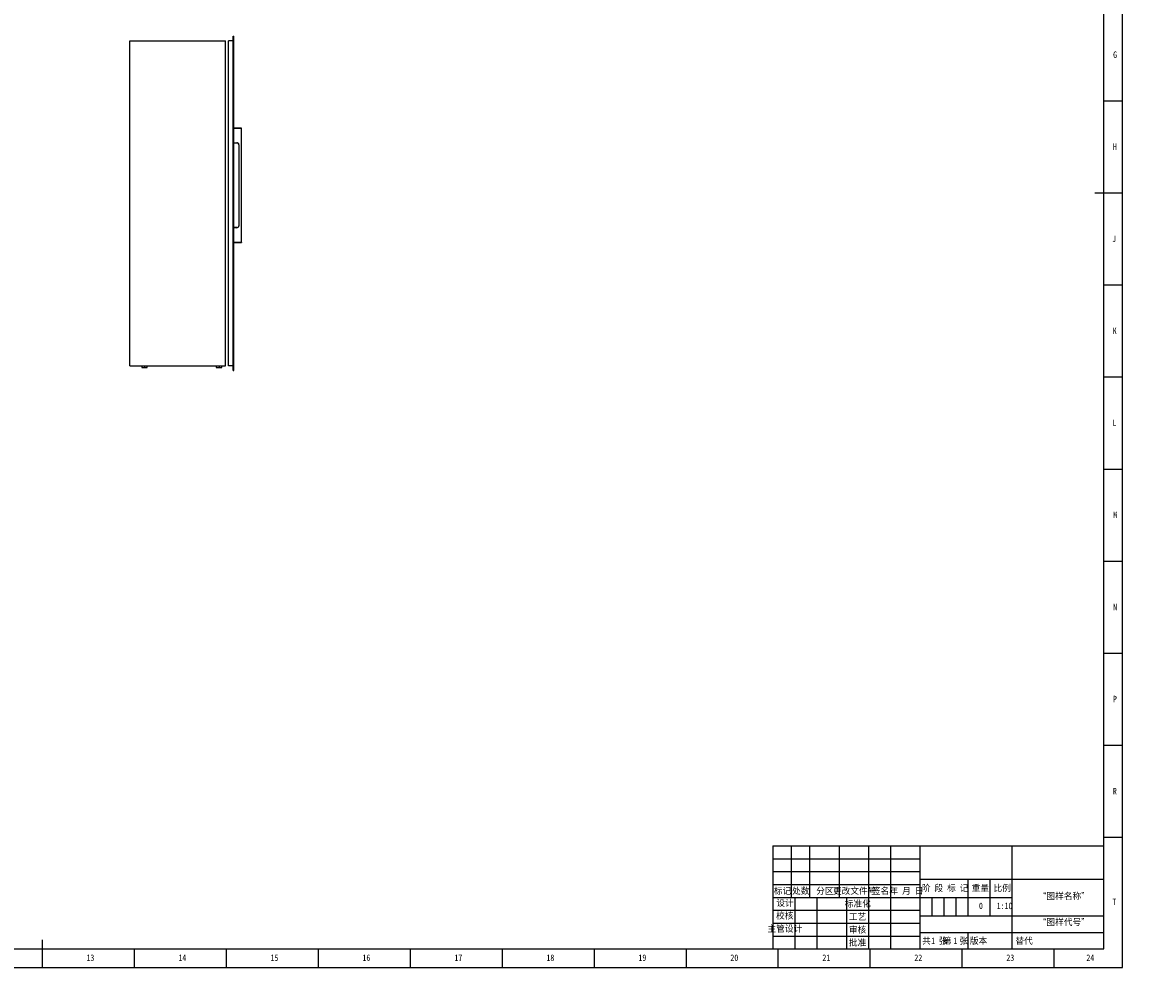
# Model space of a CAD drawing. Header units: millimetres. Extents: x -116 to 12059, y 0 to 8410.
# Tile 2 of 3: x 5913 to 12059, y 0 to 5132. Entities that reach past the tile are written whole.
import ezdxf

# ---------------------------------------------------------------- set-up
doc = ezdxf.new("R2010")
doc.units = ezdxf.units.MM
doc.header["$LTSCALE"] = 10
for name, color, linetype in [('10', 7, 'Continuous'), ('5', 7, 'Continuous'), ('9', 7, 'Continuous'), ('SLD-0', 7, 'Continuous')]:
    doc.layers.add(name, color=color, linetype=linetype)
doc.styles.add('SLDTEXTSTYLE0', font='HYSWLONGFANGSONG.TTF', dxfattribs={"bigfont": 'bigfont'})
doc.styles.add('SLDTEXTSTYLE1', font='HYSWLONGFANGSONG.TTF')

msp = doc.modelspace()

# ---------------------------------------------------------------- linework, layer by layer
at = {"color": 7, "linetype": 'Continuous', "lineweight": 25}
for p, q in [((7056, 5058.2), (7060, 5058.2)), ((7056, 3242.2), (7056, 5058.2)), ((7060, 3242.2), (7060, 5058.2)), ((6495, 5032.7), (7015, 5032.7)), ((6495, 3267.7), (6495, 5032.7)), ((7015, 3267.7), (7015, 5032.7)), ((7056, 5033.2), (7031, 5033.2)), ((7031, 3267.2), (7031, 5033.2)), ((7102, 4558.2), (7060, 4558.2)), ((7102, 4557.2), (7060, 4557.2)), ((7102, 4557.2), (7102, 4558.2)), ((7102, 3939.2), (7102, 4557.2)), ((7102, 4557.2), (7103, 4557.2)), ((7103, 3939.2), (7103, 4557.2)), ((7060, 4479.2), (7077, 4479.2)), ((7060, 4478.2), (7077, 4478.2)), ((7077, 4479.2), (7077, 4478.2)), ((7088, 4468.2), (7087, 4468.2)), ((7087, 4468.2), (7087, 4028.2)), ((7088, 4468.2), (7088, 4028.2)), ((7077, 4018.2), (7060, 4018.2)), ((7077, 4017.2), (7060, 4017.2)), ((7077, 4017.2), (7077, 4018.2)), ((7088, 4028.2), (7087, 4028.2)), ((7060, 3939.2), (7102, 3939.2)), ((7060, 3938.2), (7102, 3938.2)), ((7102, 3939.2), (7102, 3938.2)), ((7102, 3939.2), (7103, 3939.2)), ((6495, 3267.7), (7015, 3267.7)), ((6560, 3267.7), (6560, 3257.7)), ((6560, 3257.7), (6575, 3257.7)), ((6575, 3267.7), (6575, 3257.7)), ((6575, 3257.7), (6590, 3257.7)), ((6590, 3257.7), (6590, 3267.7)), ((6965, 3267.7), (6965, 3257.7)), ((6965, 3257.7), (6980, 3257.7)), ((6980, 3267.7), (6980, 3257.7)), ((6980, 3257.7), (6995, 3257.7)), ((6995, 3257.7), (6995, 3267.7)), ((7056, 3267.2), (7031, 3267.2)), ((7056, 3242.2), (7060, 3242.2))]:
    msp.add_line(p, q, dxfattribs=at)
for centre, radius, start, end in [((7102, 4557.2), 1, 0, 90), ((7077, 4468.2), 11, 0, 90), ((7077, 4468.2), 10, 0, 90), ((7077, 4028.2), 11, 270, 0), ((7077, 4028.2), 10, 270, 0), ((7102, 3939.2), 1, 270, 360)]:
    msp.add_arc(centre, radius, start, end, dxfattribs=at)
at = {"layer": '5', "color": 7}
for p, q in [((11890, 0), (11890, 8410)), ((9990, 590), (10790, 590)), ((9990, 520), (10790, 520)), ((10855, 380), (10855, 280)), ((10920, 380), (10920, 280)), ((10985, 380), (10985, 280)), ((0, 0), (11890, 0))]:
    msp.add_line(p, q, dxfattribs=at)
at = {"layer": '5', "color": 7, "lineweight": 25}
for p, q in [((11790, 100), (11790, 8310.5)), ((9990, 660), (11790, 660)), ((9990, 660), (9990, 100)), ((10090, 660), (10090, 380)), ((10190, 660), (10190, 380)), ((10350, 660), (10350, 380)), ((10510, 660), (10510, 100)), ((10630, 660), (10630, 100)), ((10790, 660), (10790, 100)), ((11290, 660), (11290, 380)), ((9990, 450), (10790, 450)), ((10790, 480), (11790, 480)), ((11050, 480), (11050, 280)), ((11170, 480), (11170, 280)), ((9990, 380), (11290, 380)), ((10110, 380), (10110, 100)), ((10230, 380), (10230, 100)), ((10390, 380), (10390, 100)), ((11290, 380), (11290, 100)), ((9990, 310), (10790, 310)), ((10790, 280), (11790, 280)), ((9990, 240), (10790, 240)), ((10790.1, 189.8), (11790, 189.8)), ((9990, 170), (10790, 170)), ((0, 100), (11790, 100))]:
    msp.add_line(p, q, dxfattribs=at)
at = {"layer": '5'}
for p, q in [((11890, 4705), (11790, 4705)), ((11890, 3705), (11790, 3705)), ((11890, 3205), (11790, 3205)), ((11890, 2705), (11790, 2705)), ((11890, 2205), (11790, 2205)), ((11890, 1705), (11790, 1705)), ((11890, 1205), (11790, 1205)), ((11890, 705), (11790, 705)), ((6520, 0), (6520, 100)), ((7020, 0), (7020, 100)), ((7520, 0), (7520, 100)), ((8020, 0), (8020, 100)), ((8520, 0), (8520, 100)), ((9020, 0), (9020, 100)), ((9520, 0), (9520, 100)), ((10020, 0), (10020, 100)), ((10520, 0), (10520, 100)), ((11020, 0), (11020, 100)), ((11520, 0), (11520, 100))]:
    msp.add_line(p, q, dxfattribs=at)
at = {"layer": '5', "lineweight": 25}
for p, q in [((11890, 4205), (11740, 4205)), ((11050, 189.8), (11050, 100)), ((6020, 0), (6020, 150))]:
    msp.add_line(p, q, dxfattribs=at)

# ---------------------------------------------------------------- texts
at = {"layer": '10', "char_height": 35}
for s, insert, attachment_point, style in [('G', (11850.4, 4975.1), 2, 'SLDTEXTSTYLE1'), ('H', (11849.3, 4475.1), 2, 'SLDTEXTSTYLE1'), ('J', (11845.2, 3975.1), 2, 'SLDTEXTSTYLE1'), ('K', (11848.2, 3475.1), 2, 'SLDTEXTSTYLE1'), ('L', (11846.8, 2975.1), 2, 'SLDTEXTSTYLE1'), ('M', (11851, 2475.1), 2, 'SLDTEXTSTYLE1'), ('N', (11850.5, 1975.1), 2, 'SLDTEXTSTYLE1'), ('P', (11849.4, 1475.1), 2, 'SLDTEXTSTYLE1'), ('R', (11849.3, 975.1), 2, 'SLDTEXTSTYLE1'), ('\\M+18167图样\\M+196BC\\M+18FCC\\M+18168', (11571.7, 405.1), 2, 'SLDTEXTSTYLE0'), ('T', (11846.6, 373.2), 2, 'SLDTEXTSTYLE1'), ('0', (11121.2, 351.6), 2, 'SLDTEXTSTYLE1'), ('\\M+18D5A\\M+18A6A', (10054.9, 298.6), 2, 'SLDTEXTSTYLE0'), ('\\M+18167图样\\M+191E3\\M+18D86\\M+18168', (11571.7, 263.7), 2, 'SLDTEXTSTYLE0'), ('\\M+18EE5\\M+18AC7设计', (10055.6, 228.3), 2, 'SLDTEXTSTYLE0'), ('1', (10851.1, 161.9), 1, 'SLDTEXTSTYLE1'), ('1', (10971.4, 161.9), 1, 'SLDTEXTSTYLE1'), ('13', (6280.9, 70.1), 2, 'SLDTEXTSTYLE1'), ('14', (6780.9, 70.1), 2, 'SLDTEXTSTYLE1'), ('15', (7280.9, 70.1), 2, 'SLDTEXTSTYLE1'), ('16', (7780.9, 70.1), 2, 'SLDTEXTSTYLE1'), ('17', (8280.9, 70.1), 2, 'SLDTEXTSTYLE1'), ('18', (8780.9, 70.1), 2, 'SLDTEXTSTYLE1'), ('19', (9280.9, 70.1), 2, 'SLDTEXTSTYLE1'), ('20', (9780.9, 70.1), 2, 'SLDTEXTSTYLE1'), ('21', (10280.9, 70.1), 2, 'SLDTEXTSTYLE1'), ('22', (10780.9, 70.1), 2, 'SLDTEXTSTYLE1'), ('23', (11280.9, 70.1), 2, 'SLDTEXTSTYLE1'), ('24', (11715.9, 70.1), 2, 'SLDTEXTSTYLE1')]:
    msp.add_mtext(s, dxfattribs=dict(at, insert=insert, attachment_point=attachment_point, style=style))
at = {"layer": '10', "color": 7, "insert": (11108.4, 161.9), "char_height": 35, "attachment_point": 2, "style": 'SLDTEXTSTYLE0'}
msp.add_mtext('\\M+194C5\\M+1967B', dxfattribs=at)
at = {"layer": '9', "color": 7, "char_height": 35, "attachment_point": 2, "style": 'SLDTEXTSTYLE0'}
for s, insert in [('\\M+18D58\\M+189FC\\M+195B6\\M+18C8F\\M+18D86', (10434.8, 433.1)), ('标记', (10042.5, 433.1)), ('处\\M+19094', (10141.7, 433.1)), ('\\M+195AA\\M+18BE6', (10273.1, 433.1)), ('\\M+1944E \\M+18C8E \\M+193FA', (10716.1, 433.1)), ('签\\M+196BC', (10575.4, 433.1)), ('阶 \\M+19269 标 记', (10926.5, 448.1)), ('\\M+18F64\\M+197CA', (11117.9, 448.1)), ('\\M+194E4\\M+197E1', (11236.8, 448.1)), ('设计', (10056.4, 367.7)), ('标\\M+18F79\\M+189BB', (10451.8, 363.6)), ('\\M+18D48艺', (10450.8, 292.3)), ('审\\M+18A6A', (10450.8, 222.5)), ('\\M+194E1\\M+18F79', (10450.8, 152.2)), ('\\M+18BA4  张 ', (10870.4, 161.9)), ('\\M+191E6  张', (10982.7, 161.9))]:
    msp.add_mtext(s, dxfattribs=dict(at, insert=insert))
at = {"layer": 'SLD-0', "char_height": 35}
for s, insert, attachment_point, style in [('1:10', (11249.8, 351.6), 2, 'SLDTEXTSTYLE1'), ('\\M+191D6\\M+191E3', (11308.5, 161.9), 1, 'SLDTEXTSTYLE0')]:
    msp.add_mtext(s, dxfattribs=dict(at, insert=insert, attachment_point=attachment_point, style=style))

doc.saveas('drawing.dxf')
